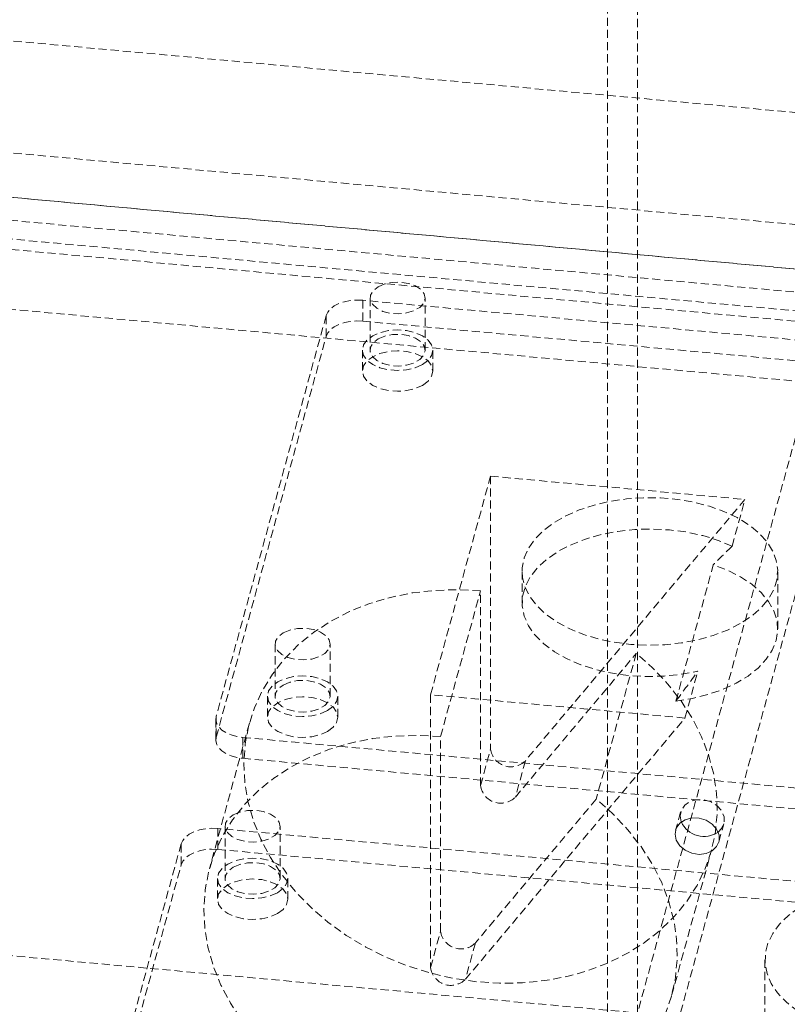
# Model space of a CAD drawing. Header units: millimetres. Extents: x 1529 to 6255, y 1713 to 5797.
# Tile 38 of 82: x 5267 to 5387, y 4551 to 4705. Entities that reach past the tile are written whole.
import ezdxf

# ---------------------------------------------------------------- set-up
doc = ezdxf.new("R2010")
doc.units = ezdxf.units.MM
doc.linetypes.add('HIDDEN', pattern=[1.905, 1.27, -0.635])

msp = doc.modelspace()

# ---------------------------------------------------------------- linework, layer by layer
at = {"color": 7, "linetype": 'HIDDEN', "lineweight": 0}
for p, q in [((5363.317, 4549.304), (5363.317, 5055.56)), ((5358.624, 5038.454), (5358.624, 4532.199)), ((5401.644, 4688.999), (5105.337, 4716.091)), ((5539.52, 4648.286), (4969.025, 4700.448)), ((5100.644, 4698.985), (5396.951, 4671.893)), ((5538.738, 4645.435), (4968.243, 4697.597)), ((5054.521, 4696.241), (5452.461, 4659.856)), ((5401.644, 4664.502), (5105.337, 4691.595)), ((5452.461, 4651.691), (5054.521, 4688.076)), ((5401.644, 4688.999), (5358.624, 4532.199)), ((5396.951, 4647.397), (5100.644, 4674.489)), ((5401.644, 4664.502), (5358.624, 4507.703)), ((5428.961, 4650.917), (5320.316, 4660.851)), ((5320.316, 4660.851), (5320.316, 4657.584)), ((5321.468, 4661.211), (5321.468, 4653.046)), ((5330.068, 4653.046), (5330.068, 4661.211)), ((5314.595, 4658.451), (5297.387, 4595.731)), ((5314.595, 4655.185), (5314.595, 4658.451)), ((5320.316, 4657.584), (5428.961, 4647.651)), ((5297.387, 4592.465), (5314.595, 4655.185)), ((5320.268, 4653.046), (5320.268, 4649.78)), ((5331.268, 4649.78), (5331.268, 4653.046)), ((5330.929, 4599.111), (5340.315, 4633.322)), ((5340.315, 4633.322), (5380.129, 4629.682)), ((5340.315, 4633.322), (5340.315, 4590.606)), ((5380.129, 4629.682), (5345.768, 4588.779)), ((5378.117, 4622.348), (5380.129, 4629.682)), ((5369.325, 4598.121), (5375.177, 4619.449)), ((5345.252, 4618.407), (5345.252, 4613.507)), ((5385.252, 4609.425), (5385.252, 4618.407)), ((5332.493, 4592.565), (5338.75, 4615.372)), ((5338.75, 4584.904), (5338.75, 4615.372)), ((5306.607, 4607.044), (5306.607, 4598.879)), ((5315.206, 4598.879), (5315.206, 4607.044)), ((5344.204, 4583.078), (5363.114, 4605.588)), ((5363.114, 4605.588), (5356.856, 4582.78)), ((5370.743, 4595.471), (5372.755, 4602.805)), ((5305.407, 4598.879), (5305.407, 4595.613)), ((5316.406, 4595.613), (5316.406, 4598.879)), ((5330.929, 4599.111), (5330.929, 4556.395)), ((5370.743, 4595.471), (5330.929, 4599.111)), ((5297.387, 4595.731), (5297.387, 4592.465)), ((5302.587, 4594.674), (5296.329, 4571.867)), ((5297.326, 4595.28), (5297.326, 4592.014)), ((5336.382, 4554.569), (5370.743, 4595.471)), ((5332.493, 4562.097), (5332.493, 4592.565)), ((5301.543, 4592.429), (5410.189, 4582.495)), ((5301.543, 4592.429), (5301.543, 4589.163)), ((5338.75, 4584.904), (5340.315, 4590.606)), ((5301.543, 4589.163), (5410.189, 4579.229)), ((5345.768, 4588.779), (5344.204, 4583.078)), ((5356.856, 4582.78), (5337.946, 4560.27)), ((5370.064, 4580.763), (5369.282, 4577.912)), ((5376.033, 4576.06), (5376.815, 4578.911)), ((5406.278, 4568.241), (5297.633, 4578.174)), ((5297.633, 4578.174), (5297.633, 4574.908)), ((5298.785, 4578.535), (5298.785, 4570.37)), ((5307.385, 4570.37), (5307.385, 4578.535)), ((5067.011, 4576.397), (5363.317, 4549.304)), ((5291.912, 4575.775), (5274.704, 4513.055)), ((5291.912, 4572.509), (5291.912, 4575.775)), ((5297.633, 4574.908), (5406.278, 4564.974)), ((5368.657, 4552.023), (5374.914, 4574.83)), ((5274.704, 4509.789), (5291.912, 4572.509)), ((5297.585, 4570.37), (5297.585, 4567.104)), ((5308.585, 4567.104), (5308.585, 4570.37)), ((5330.929, 4556.395), (5332.493, 4562.097)), ((5337.946, 4560.27), (5336.382, 4554.569)), ((5383.26, 4557.637), (5383.26, 4536.407))]:
    msp.add_line(p, q, dxfattribs=at)
at = {"color": 7, "linetype": 'HIDDEN', "lineweight": 0, "flags": 128}
for points in [[(5322.727, 4662.967), (5323.759, 4663.406), (5324.968, 4663.651), (5326.249, 4663.678), (5327.487, 4663.487), (5328.573, 4663.093), (5329.409, 4662.532), (5329.921, 4661.854), (5330.065, 4661.119), (5329.826, 4660.392), (5329.228, 4659.737), (5328.321, 4659.214), (5327.188, 4658.868), (5325.929, 4658.731), (5324.655, 4658.814), (5323.48, 4659.11), (5322.508, 4659.592), (5321.827, 4660.219), (5321.495, 4660.934), (5321.543, 4661.673), (5321.966, 4662.371), (5322.727, 4662.967)], [(5320.316, 4660.851), (5319.337, 4660.884), (5318.366, 4660.806), (5317.44, 4660.621), (5316.594, 4660.335), (5315.862, 4659.959), (5315.27, 4659.508), (5314.842, 4658.999), (5314.595, 4658.451)], [(5320.316, 4657.584), (5319.337, 4657.618), (5318.366, 4657.54), (5317.44, 4657.355), (5316.594, 4657.069), (5315.862, 4656.693), (5315.27, 4656.242), (5314.842, 4655.733), (5314.595, 4655.185)], [(5329.657, 4650.801), (5328.518, 4650.296), (5327.191, 4649.979), (5325.768, 4649.871), (5324.344, 4649.979), (5323.018, 4650.296), (5321.879, 4650.801), (5321.005, 4651.459), (5320.455, 4652.224), (5320.268, 4653.046), (5320.455, 4653.868), (5321.005, 4654.634), (5321.879, 4655.291), (5323.018, 4655.796), (5324.344, 4656.113), (5325.768, 4656.221), (5327.191, 4656.113), (5328.518, 4655.796), (5329.657, 4655.291), (5330.531, 4654.634), (5331.08, 4653.868), (5331.268, 4653.046), (5331.08, 4652.224), (5330.531, 4651.459), (5329.657, 4650.801)], [(5322.727, 4654.801), (5323.759, 4655.241), (5324.968, 4655.485), (5326.249, 4655.513), (5327.487, 4655.321), (5328.573, 4654.928), (5329.409, 4654.367), (5329.921, 4653.689), (5330.065, 4652.953), (5329.826, 4652.226), (5329.228, 4651.572), (5328.321, 4651.049), (5327.188, 4650.703), (5325.929, 4650.565), (5324.655, 4650.648), (5323.48, 4650.944), (5322.508, 4651.427), (5321.827, 4652.053), (5321.495, 4652.768), (5321.543, 4653.508), (5321.966, 4654.206), (5322.727, 4654.801)], [(5329.657, 4647.535), (5330.531, 4648.192), (5331.08, 4648.958), (5331.268, 4649.78), (5331.08, 4650.602), (5330.531, 4651.367), (5329.657, 4652.025), (5328.518, 4652.53), (5327.191, 4652.847), (5325.768, 4652.955), (5324.344, 4652.847), (5323.018, 4652.53), (5321.879, 4652.025), (5321.005, 4651.367), (5320.455, 4650.602), (5320.268, 4649.78), (5320.455, 4648.958), (5321.005, 4648.192), (5321.879, 4647.535), (5323.018, 4647.03), (5324.344, 4646.713), (5325.768, 4646.605), (5327.191, 4646.713), (5328.518, 4647.03), (5329.657, 4647.535)], [(5379.394, 4610.243), (5377.383, 4609.227), (5375.156, 4608.376), (5372.751, 4607.703), (5370.213, 4607.222), (5367.586, 4606.94), (5364.918, 4606.863), (5362.256, 4606.991), (5359.647, 4607.324), (5357.138, 4607.854), (5354.774, 4608.572), (5352.597, 4609.466), (5350.646, 4610.52), (5348.955, 4611.714), (5347.555, 4613.028), (5346.471, 4614.438), (5345.722, 4615.918), (5345.322, 4617.443), (5345.277, 4618.985), (5345.589, 4620.517), (5346.252, 4622.011), (5347.254, 4623.441), (5348.577, 4624.781), (5350.197, 4626.007), (5352.086, 4627.098), (5354.21, 4628.033), (5356.532, 4628.797), (5359.008, 4629.375), (5361.597, 4629.758), (5364.25, 4629.938), (5366.921, 4629.912), (5369.563, 4629.681), (5372.128, 4629.249), (5374.57, 4628.623), (5376.845, 4627.815), (5378.914, 4626.839), (5380.739, 4625.713), (5382.288, 4624.456), (5383.532, 4623.091), (5384.451, 4621.643), (5385.027, 4620.137), (5385.25, 4618.6), (5385.116, 4617.059), (5384.627, 4615.543), (5383.793, 4614.078), (5382.628, 4612.69), (5381.153, 4611.404), (5379.394, 4610.243)], [(5378.117, 4622.348), (5375.917, 4623.275), (5373.52, 4624.021), (5370.969, 4624.572), (5368.312, 4624.917), (5365.598, 4625.052), (5362.878, 4624.972), (5360.202, 4624.679), (5357.62, 4624.179), (5355.179, 4623.482), (5352.925, 4622.599), (5350.899, 4621.548), (5349.14, 4620.348), (5347.68, 4619.02), (5346.545, 4617.591), (5345.757, 4616.086), (5345.331, 4614.533), (5345.275, 4612.961), (5345.589, 4611.399), (5346.267, 4609.876), (5347.298, 4608.421), (5348.661, 4607.06), (5350.333, 4605.818), (5352.281, 4604.72), (5354.469, 4603.784), (5356.858, 4603.028), (5359.402, 4602.467), (5362.054, 4602.11), (5364.766, 4601.965), (5367.487, 4602.034), (5370.167, 4602.316), (5372.755, 4602.805)], [(5369.325, 4598.121), (5371.91, 4598.538), (5374.375, 4599.15), (5376.676, 4599.948), (5378.771, 4600.916), (5380.623, 4602.038), (5382.198, 4603.292), (5383.468, 4604.657), (5384.409, 4606.108), (5385.006, 4607.619), (5385.247, 4609.162), (5385.128, 4610.71), (5384.651, 4612.234), (5383.825, 4613.708), (5382.664, 4615.105), (5381.19, 4616.4), (5379.429, 4617.569), (5377.412, 4618.591), (5375.177, 4619.449)], [(5338.75, 4615.372), (5335.14, 4615.557), (5331.564, 4615.447), (5328.056, 4615.046), (5324.65, 4614.356), (5321.379, 4613.384), (5318.272, 4612.139), (5315.361, 4610.633), (5312.673, 4608.881), (5310.233, 4606.899), (5308.065, 4604.706), (5306.189, 4602.323), (5304.624, 4599.772), (5303.383, 4597.079), (5302.479, 4594.268), (5301.921, 4591.366), (5301.713, 4588.402), (5301.859, 4585.402), (5302.355, 4582.397), (5303.199, 4579.414), (5304.381, 4576.482), (5305.89, 4573.628), (5307.713, 4570.881), (5309.831, 4568.265), (5312.224, 4565.807), (5314.871, 4563.529), (5317.744, 4561.453), (5320.818, 4559.599), (5324.063, 4557.985), (5327.447, 4556.626), (5330.939, 4555.534), (5334.506, 4554.721), (5338.113, 4554.194), (5341.726, 4553.959), (5345.311, 4554.016), (5348.833, 4554.366), (5352.259, 4555.006), (5355.557, 4555.929), (5358.694, 4557.126), (5361.642, 4558.587), (5364.371, 4560.297), (5366.856, 4562.24), (5369.074, 4564.397), (5371.003, 4566.748), (5372.624, 4569.271), (5373.923, 4571.941), (5374.887, 4574.733), (5375.507, 4577.621), (5375.776, 4580.576), (5375.693, 4583.571), (5375.258, 4586.578), (5374.475, 4589.567), (5373.352, 4592.51), (5371.9, 4595.38), (5370.131, 4598.148), (5368.064, 4600.788), (5365.717, 4603.276), (5363.114, 4605.588)], [(5307.866, 4608.8), (5308.897, 4609.239), (5310.107, 4609.483), (5311.388, 4609.511), (5312.626, 4609.32), (5313.711, 4608.926), (5314.547, 4608.365), (5315.06, 4607.687), (5315.203, 4606.952), (5314.965, 4606.224), (5314.366, 4605.57), (5313.46, 4605.047), (5312.327, 4604.701), (5311.067, 4604.564), (5309.794, 4604.647), (5308.619, 4604.943), (5307.647, 4605.425), (5306.965, 4606.052), (5306.634, 4606.766), (5306.681, 4607.506), (5307.105, 4608.204), (5307.866, 4608.8)], [(5314.796, 4596.634), (5313.657, 4596.129), (5312.33, 4595.812), (5310.907, 4595.704), (5309.483, 4595.812), (5308.157, 4596.129), (5307.017, 4596.634), (5306.143, 4597.291), (5305.594, 4598.057), (5305.407, 4598.879), (5305.594, 4599.701), (5306.143, 4600.466), (5307.017, 4601.124), (5308.157, 4601.629), (5309.483, 4601.946), (5310.907, 4602.054), (5312.33, 4601.946), (5313.657, 4601.629), (5314.796, 4601.124), (5315.67, 4600.466), (5316.219, 4599.701), (5316.406, 4598.879), (5316.219, 4598.057), (5315.67, 4597.291), (5314.796, 4596.634)], [(5307.866, 4600.634), (5308.897, 4601.074), (5310.107, 4601.318), (5311.388, 4601.346), (5312.626, 4601.154), (5313.711, 4600.76), (5314.547, 4600.2), (5315.06, 4599.521), (5315.203, 4598.786), (5314.965, 4598.059), (5314.366, 4597.405), (5313.46, 4596.882), (5312.327, 4596.536), (5311.067, 4596.398), (5309.794, 4596.481), (5308.619, 4596.777), (5307.647, 4597.26), (5306.965, 4597.886), (5306.634, 4598.601), (5306.681, 4599.34), (5307.105, 4600.039), (5307.866, 4600.634)], [(5314.796, 4593.368), (5315.67, 4594.025), (5316.219, 4594.791), (5316.406, 4595.613), (5316.219, 4596.435), (5315.67, 4597.2), (5314.796, 4597.858), (5313.657, 4598.362), (5312.33, 4598.68), (5310.907, 4598.788), (5309.483, 4598.68), (5308.157, 4598.362), (5307.017, 4597.858), (5306.143, 4597.2), (5305.594, 4596.435), (5305.407, 4595.613), (5305.594, 4594.791), (5306.143, 4594.025), (5307.017, 4593.368), (5308.157, 4592.863), (5309.483, 4592.546), (5310.907, 4592.438), (5312.33, 4592.546), (5313.657, 4592.863), (5314.796, 4593.368)], [(5297.387, 4595.731), (5297.329, 4595.167), (5297.464, 4594.606), (5297.785, 4594.071), (5298.28, 4593.583), (5298.932, 4593.16), (5299.713, 4592.819), (5300.595, 4592.572), (5301.543, 4592.429)], [(5332.493, 4592.565), (5328.882, 4592.749), (5325.306, 4592.64), (5321.799, 4592.239), (5318.393, 4591.549), (5315.121, 4590.576), (5312.015, 4589.332), (5309.104, 4587.826), (5306.416, 4586.074), (5303.976, 4584.092), (5301.808, 4581.899), (5299.932, 4579.516), (5298.366, 4576.965), (5297.126, 4574.272), (5296.222, 4571.461), (5295.664, 4568.559), (5295.456, 4565.595), (5295.601, 4562.595), (5296.098, 4559.59), (5296.942, 4556.607), (5298.124, 4553.674), (5299.633, 4550.821), (5301.455, 4548.073), (5303.574, 4545.458), (5305.967, 4543), (5308.613, 4540.722), (5311.487, 4538.646), (5314.561, 4536.792), (5317.805, 4535.178), (5321.19, 4533.819), (5324.682, 4532.727), (5328.249, 4531.914), (5331.856, 4531.387), (5335.469, 4531.151), (5339.053, 4531.209), (5342.576, 4531.559), (5346.002, 4532.199), (5349.299, 4533.122), (5352.437, 4534.319), (5355.384, 4535.78), (5358.114, 4537.49), (5360.599, 4539.432), (5362.817, 4541.59), (5364.745, 4543.941), (5366.367, 4546.464), (5367.666, 4549.134), (5368.63, 4551.926), (5369.249, 4554.813), (5369.519, 4557.769), (5369.436, 4560.764), (5369.001, 4563.771), (5368.218, 4566.76), (5367.095, 4569.703), (5365.642, 4572.573), (5363.874, 4575.341), (5361.806, 4577.981), (5359.46, 4580.469), (5356.856, 4582.78)], [(5297.387, 4592.465), (5297.329, 4591.9), (5297.464, 4591.34), (5297.785, 4590.805), (5298.28, 4590.317), (5298.932, 4589.894), (5299.713, 4589.553), (5300.595, 4589.306), (5301.543, 4589.163)], [(5375.924, 4577.622), (5376.48, 4578.199), (5376.85, 4579.055), (5376.85, 4579.995), (5376.48, 4580.919), (5375.781, 4581.725), (5374.828, 4582.327), (5373.725, 4582.659), (5372.591, 4582.685), (5371.549, 4582.402), (5370.712, 4581.842), (5370.17, 4581.064), (5369.983, 4580.153), (5369.983, 4580.153)], [(5300.044, 4580.291), (5301.076, 4580.73), (5302.285, 4580.974), (5303.566, 4581.002), (5304.804, 4580.811), (5305.89, 4580.417), (5306.726, 4579.856), (5307.238, 4579.178), (5307.382, 4578.443), (5307.143, 4577.715), (5306.545, 4577.061), (5305.638, 4576.538), (5304.505, 4576.192), (5303.246, 4576.055), (5301.972, 4576.138), (5300.797, 4576.433), (5299.825, 4576.916), (5299.144, 4577.543), (5298.812, 4578.257), (5298.86, 4578.997), (5299.283, 4579.695), (5300.044, 4580.291)], [(5369.983, 4580.153), (5370.17, 4579.208), (5370.173, 4579.2)], [(5297.633, 4578.174), (5296.654, 4578.208), (5295.683, 4578.13), (5294.757, 4577.945), (5293.911, 4577.659), (5293.179, 4577.283), (5292.587, 4576.832), (5292.159, 4576.323), (5291.912, 4575.775)], [(5297.633, 4574.908), (5296.654, 4574.942), (5295.683, 4574.864), (5294.757, 4574.679), (5293.911, 4574.393), (5293.179, 4574.017), (5292.587, 4573.566), (5292.159, 4573.056), (5291.912, 4572.509)], [(5306.974, 4568.125), (5305.835, 4567.62), (5304.508, 4567.303), (5303.085, 4567.195), (5301.661, 4567.303), (5300.335, 4567.62), (5299.196, 4568.125), (5298.322, 4568.782), (5297.772, 4569.548), (5297.585, 4570.37), (5297.772, 4571.192), (5298.322, 4571.957), (5299.196, 4572.615), (5300.335, 4573.12), (5301.661, 4573.437), (5303.085, 4573.545), (5304.508, 4573.437), (5305.835, 4573.12), (5306.974, 4572.615), (5307.848, 4571.957), (5308.397, 4571.192), (5308.585, 4570.37), (5308.397, 4569.548), (5307.848, 4568.782), (5306.974, 4568.125)], [(5300.044, 4572.125), (5301.076, 4572.565), (5302.285, 4572.809), (5303.566, 4572.837), (5304.804, 4572.645), (5305.89, 4572.251), (5306.726, 4571.691), (5307.238, 4571.012), (5307.382, 4570.277), (5307.143, 4569.55), (5306.545, 4568.896), (5305.638, 4568.373), (5304.505, 4568.027), (5303.246, 4567.889), (5301.972, 4567.972), (5300.797, 4568.268), (5299.825, 4568.751), (5299.144, 4569.377), (5298.812, 4570.092), (5298.86, 4570.831), (5299.283, 4571.53), (5300.044, 4572.125)], [(5306.974, 4564.859), (5307.848, 4565.516), (5308.397, 4566.282), (5308.585, 4567.104), (5308.397, 4567.926), (5307.848, 4568.691), (5306.974, 4569.349), (5305.835, 4569.853), (5304.508, 4570.171), (5303.085, 4570.279), (5301.661, 4570.171), (5300.335, 4569.853), (5299.196, 4569.349), (5298.322, 4568.691), (5297.772, 4567.926), (5297.585, 4567.104), (5297.772, 4566.282), (5298.322, 4565.516), (5299.196, 4564.859), (5300.335, 4564.354), (5301.661, 4564.037), (5303.085, 4563.929), (5304.508, 4564.037), (5305.835, 4564.354), (5306.974, 4564.859)], [(5419.963, 4548.86), (5421.782, 4550.055), (5423.322, 4551.373), (5424.557, 4552.795), (5425.467, 4554.296), (5426.037, 4555.852), (5426.257, 4557.438), (5426.125, 4559.026), (5425.641, 4560.592), (5424.815, 4562.109), (5423.66, 4563.553), (5422.194, 4564.9), (5420.442, 4566.127), (5418.433, 4567.215), (5416.199, 4568.146), (5413.777, 4568.904), (5411.207, 4569.477), (5408.531, 4569.856), (5405.793, 4570.034), (5403.039, 4570.008), (5400.312, 4569.78), (5397.659, 4569.352), (5395.122, 4568.731), (5392.744, 4567.929), (5390.562, 4566.957), (5388.614, 4565.833), (5386.931, 4564.573), (5385.541, 4563.2), (5384.466, 4561.736), (5383.725, 4560.204), (5383.329, 4558.63), (5383.285, 4557.04), (5383.593, 4555.46), (5384.249, 4553.915), (5385.242, 4552.431), (5386.555, 4551.033), (5388.167, 4549.743), (5390.052, 4548.583), (5392.178, 4547.572), (5394.511, 4546.726), (5397.012, 4546.059), (5399.64, 4545.582), (5402.353, 4545.303), (5405.104, 4545.226), (5407.851, 4545.354), (5410.546, 4545.683), (5413.146, 4546.208), (5415.609, 4546.921), (5417.894, 4547.81), (5419.963, 4548.86)]]:
    msp.add_lwpolyline(points, dxfattribs=at)
at = {"color": 7, "linetype": 'Continuous', "lineweight": 15, "flags": 128}
msp.add_lwpolyline([(5369.201, 4577.302), (5369.388, 4578.213), (5369.93, 4578.991), (5370.767, 4579.551), (5371.809, 4579.834), (5372.943, 4579.808), (5374.046, 4579.476), (5374.999, 4578.874), (5375.698, 4578.068), (5376.067, 4577.145), (5376.067, 4576.204), (5375.698, 4575.348), (5374.999, 4574.669), (5374.046, 4574.242), (5372.943, 4574.112), (5371.809, 4574.293), (5370.767, 4574.766), (5369.93, 4575.48), (5369.388, 4576.357), (5369.201, 4577.302)], dxfattribs=at)
at = {"color": 7, "linetype": 'HIDDEN', "lineweight": 0}
for centre, start, end in [((5343.494, 4591.043), 187.83909, 315.12819), ((5341.929, 4585.342), 187.83844, 315.12884), ((5335.672, 4562.534), 187.83809, 315.12846), ((5334.108, 4556.833), 187.83909, 315.12819)]:
    msp.add_arc(centre, 3.209, start, end, dxfattribs=at)
at = {"color": 7, "linetype": 'Continuous', "lineweight": 15}
msp.add_arc((5373.71, 4580.82), 3.89, 204.61452, 304.7014, dxfattribs=at)
at = {"color": 7, "linetype": 'HIDDEN', "lineweight": 0}
for start_param, end_param in [(0.6852984, 0.8647749), (4.7307003, 4.9101769)]:
    msp.add_ellipse((5365.252, 4600.454), major_axis=(19.652, 25.982), ratio=0.1429392, start_param=start_param, end_param=end_param, dxfattribs=at)

doc.saveas('drawing.dxf')
